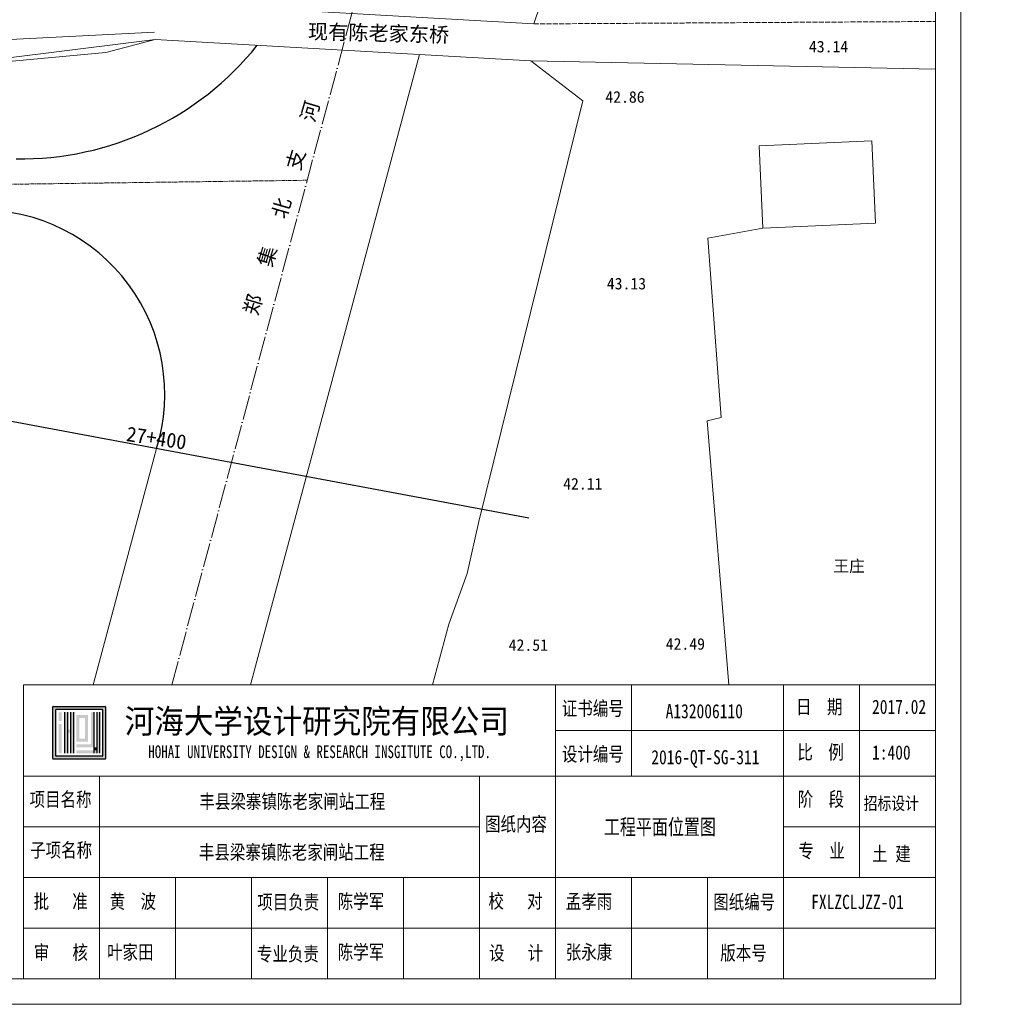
# Model space of a CAD drawing. Extents: x -13074 to 1448651, y 3648755 to 8081248.
# Tile 17 of 173: x 556437 to 557215, y 3857594 to 3858371. Entities that reach past the tile are written whole.
import ezdxf
from ezdxf.enums import TextEntityAlignment as Align

# ---------------------------------------------------------------- set-up
doc = ezdxf.new("R2010")
doc.units = 0
doc.header["$PDMODE"] = 32
doc.header["$PDSIZE"] = 0.2
for name, pattern in [('4332', [5, 4, -1]), ('ACAD_ISO04W100', [30, 24, -3, 0, -3]), ('CENTER2', [1.125, 0.75, -0.125, 0.125, -0.125])]:
    doc.linetypes.add(name, pattern=pattern)
doc.layers.get('0').update_dxf_attribs({"linetype": 'CONTINUOUS'})
doc.layers.get('Defpoints').update_dxf_attribs({"linetype": 'CONTINUOUS'})
for name, color, linetype, lineweight in [('0.09标注线', 3, 'CONTINUOUS', 9), ('0.30粗线', 7, 'CONTINUOUS', 30), ('CYdl', 7, 'CONTINUOUS', 5), ('SHEET', 1, 'CONTINUOUS', 15), ('断面线', 7, 'CONTINUOUS', 30), ('新建路', 7, 'CONTINUOUS', 40), ('河道中心线', 6, 'ACAD_ISO04W100', 40), ('细实线', 3, 'CONTINUOUS', 20)]:
    doc.layers.add(name, color=color, linetype=linetype, lineweight=lineweight)
for name, color, linetype in [('DMTZ', 7, 'CONTINUOUS'), ('HOHAITK', 7, 'CONTINUOUS'), ('JMD', 7, 'CONTINUOUS')]:
    doc.layers.add(name, color=color, linetype=linetype)
doc.styles.add('-仿宋_GB2312', font='FangSong_GB2312.ttf')
doc.styles.add('FHZ', font='FangSong_GB2312.ttf', dxfattribs={"width": 0.707, "height": 300})
doc.styles.add('HOHAITK', font='simhei.ttf')
doc.linetypes.add('8411', pattern='A,1,[20,LINE.SHX,S=2,R=0,X=0,Y=0],2,[15,LINE.SHX,S=2,R=0,X=0,Y=0],1', length=4)
doc.dimstyles.new('zzzz STANDARD', dxfattribs={"dimtxt": 2.3, "dimasz": 1, "dimexe": 1.25, "dimexo": 1.5, "dimgap": 0.2, "dimtad": 1, "dimdec": 0, "dimlfac": 10, "dimzin": 0, "dimdsep": 46, "dimtxsty": '-仿宋_GB2312', "dimblk": 'ARCHTICK', "dimcen": 0.09, "dimadec": 0, "dimazin": 0, "dimtfac": 1, "dimtdec": 0, "dimtix": 1, "dimtmove": 2, "dimatfit": 3, "dimfxl": 1.7, "dimfxlon": 1, "dimtolj": 1, "dimtzin": 0, "dimlwd": 9, "dimlwe": 9, "dimarcsym": 0})

# ---------------------------------------------------------------- blocks, each defined once
blk = doc.blocks.new('_ARCHTICK')
at = {"color": 0, "linetype": 'ByBlock', "const_width": 0.15}
blk.add_lwpolyline([(-0.5, -0.5), (0.5, 0.5)], dxfattribs=at)
blk = doc.blocks.new('*D3543')
at = {"layer": 'Defpoints', "color": 0, "linetype": 'Continuous', "lineweight": 13}
for p in [(55006.35, 3858083.45), (560230.2, 3858086.45), (560235.61, 3858086.45)]:
    blk.add_point(p, dxfattribs=at)
at = {"layer": '新建路', "color": 0, "linetype": 'Continuous', "lineweight": 9}
for p, q in [((560233.91, 3858086.45), (560236.86, 3858086.45)), ((560233.91, 3858083.45), (560236.86, 3858083.45)), ((560235.61, 3858086.45), (560235.61, 3858087.45)), ((560235.61, 3858083.45), (560235.61, 3858086.45)), ((560235.61, 3858083.45), (560235.61, 3858082.45))]:
    blk.add_line(p, q, dxfattribs=at)
for p, rotation in [((560235.61, 3858086.45), 270), ((560235.61, 3858083.45), 90)]:
    blk.add_blockref('_ARCHTICK', p, dxfattribs=dict(at, rotation=rotation))
at = {"layer": '新建路', "color": 0, "linetype": 'Continuous', "lineweight": 13, "insert": (560234.21, 3858084.95), "char_height": 2.4, "attachment_point": 5, "rotation": 90, "style": '-仿宋_GB2312'}
blk.add_mtext('\\A1;15', dxfattribs=at)

msp = doc.modelspace()

# ---------------------------------------------------------------- hatches: boundary and pattern name
at = {"layer": 'HOHAITK', "ltscale": 1000}
h = msp.add_hatch(color=7, dxfattribs=at)
edge = h.paths.add_edge_path()
edge.add_ellipse((556504.878, 3857788.281), major_axis=(-0.248, 0.248), ratio=1, start_angle=134.999999, end_angle=225)
edge.add_line((556505.228, 3857788.281), (556505.228, 3857829.181))
edge.add_ellipse((556504.878, 3857829.181), major_axis=(-0.248, 0.248), ratio=1, start_angle=225, end_angle=315)
edge.add_line((556504.878, 3857829.531), (556463.978, 3857829.531))
edge.add_ellipse((556463.978, 3857829.181), major_axis=(0.248, 0.248), ratio=1, start_angle=45, end_angle=135)
edge.add_line((556463.628, 3857829.181), (556463.628, 3857788.281))
edge.add_ellipse((556463.978, 3857788.281), major_axis=(0.248, 0.248), ratio=1, start_angle=135, end_angle=225)
edge.add_line((556463.978, 3857787.931), (556504.878, 3857787.931))
h.paths.add_polyline_path([(556465.939, 3857790.242), (556465.939, 3857827.22), (556502.917, 3857827.22), (556502.917, 3857790.242)], flags=16)
at = {"layer": 'HOHAITK'}
h = msp.add_hatch(color=7, dxfattribs=at)
h.paths.add_polyline_path([(556470.561, 3857824.909), (556468.25, 3857824.909), (556468.25, 3857822.598), (556470.561, 3857822.598)])
h.paths.add_polyline_path([(556470.561, 3857822.598), (556468.25, 3857822.598), (556468.25, 3857820.287), (556470.561, 3857820.287)])
h.paths.add_polyline_path([(556470.561, 3857820.287), (556468.25, 3857820.287), (556468.25, 3857817.976), (556470.561, 3857817.976)])
h.paths.add_polyline_path([(556470.561, 3857815.665), (556468.25, 3857815.665), (556468.25, 3857813.353), (556470.561, 3857813.353)])
h.paths.add_polyline_path([(556470.561, 3857813.353), (556468.25, 3857813.353), (556468.25, 3857811.042), (556470.561, 3857811.042)])
h.paths.add_polyline_path([(556470.561, 3857811.042), (556468.25, 3857811.042), (556468.25, 3857808.731), (556470.561, 3857808.731)])
h.paths.add_polyline_path([(556470.561, 3857808.731), (556468.25, 3857808.731), (556468.25, 3857806.42), (556470.561, 3857806.42)])
h.paths.add_polyline_path([(556470.561, 3857806.42), (556468.25, 3857806.42), (556468.25, 3857804.109), (556470.561, 3857804.109)])
h.paths.add_polyline_path([(556470.561, 3857804.109), (556468.25, 3857804.109), (556468.25, 3857801.798), (556470.561, 3857801.798)])
h.paths.add_polyline_path([(556470.561, 3857801.798), (556468.25, 3857801.798), (556468.25, 3857799.487), (556470.561, 3857799.487)])
h.paths.add_polyline_path([(556470.561, 3857799.487), (556468.25, 3857799.487), (556468.25, 3857797.176), (556470.561, 3857797.176)])
h.paths.add_polyline_path([(556470.561, 3857797.176), (556468.25, 3857797.176), (556468.25, 3857794.865), (556470.561, 3857794.865)])
h.paths.add_polyline_path([(556470.561, 3857794.865), (556468.25, 3857794.865), (556468.25, 3857792.553), (556470.561, 3857792.553)])
h = msp.add_hatch(color=7, dxfattribs=at)
h.paths.add_polyline_path([(556475.183, 3857824.909), (556472.872, 3857824.909), (556472.872, 3857822.598), (556475.183, 3857822.598)])
h.paths.add_polyline_path([(556475.183, 3857822.598), (556472.872, 3857822.598), (556472.872, 3857820.287), (556475.183, 3857820.287)])
h.paths.add_polyline_path([(556475.183, 3857820.287), (556472.872, 3857820.287), (556472.872, 3857817.976), (556475.183, 3857817.976)])
h.paths.add_polyline_path([(556475.183, 3857817.976), (556472.872, 3857817.976), (556472.872, 3857815.665), (556475.183, 3857815.665)])
h.paths.add_polyline_path([(556475.183, 3857815.665), (556472.872, 3857815.665), (556472.872, 3857813.353), (556475.183, 3857813.353)])
h.paths.add_polyline_path([(556475.183, 3857813.353), (556472.872, 3857813.353), (556472.872, 3857811.042), (556475.183, 3857811.042)])
h.paths.add_polyline_path([(556475.183, 3857811.042), (556472.872, 3857811.042), (556472.872, 3857808.731), (556475.183, 3857808.731)])
h.paths.add_polyline_path([(556475.183, 3857808.731), (556472.872, 3857808.731), (556472.872, 3857806.42), (556475.183, 3857806.42)])
h.paths.add_polyline_path([(556475.183, 3857806.42), (556472.872, 3857806.42), (556472.872, 3857804.109), (556475.183, 3857804.109)])
h.paths.add_polyline_path([(556475.183, 3857804.109), (556472.872, 3857804.109), (556472.872, 3857801.798), (556475.183, 3857801.798)])
h.paths.add_polyline_path([(556475.183, 3857801.798), (556472.872, 3857801.798), (556472.872, 3857799.487), (556475.183, 3857799.487)])
h.paths.add_polyline_path([(556475.183, 3857799.487), (556472.872, 3857799.487), (556472.872, 3857797.176), (556475.183, 3857797.176)])
h.paths.add_polyline_path([(556475.183, 3857797.176), (556472.872, 3857797.176), (556472.872, 3857794.865), (556475.183, 3857794.865)])
h.paths.add_polyline_path([(556475.183, 3857794.865), (556472.872, 3857794.865), (556472.872, 3857792.553), (556475.183, 3857792.553)])
h = msp.add_hatch(color=7, dxfattribs=at)
h.paths.add_polyline_path([(556477.494, 3857811.042), (556475.183, 3857811.042), (556475.183, 3857808.731), (556477.494, 3857808.731)])
h.paths.add_polyline_path([(556479.806, 3857811.042), (556477.494, 3857811.042), (556477.494, 3857808.731), (556479.806, 3857808.731)])
h.paths.add_polyline_path([(556479.806, 3857813.353), (556477.494, 3857813.353), (556477.494, 3857811.042), (556479.806, 3857811.042)])
h.paths.add_polyline_path([(556479.806, 3857815.665), (556477.494, 3857815.665), (556477.494, 3857813.353), (556479.806, 3857813.353)])
h.paths.add_polyline_path([(556479.806, 3857817.976), (556477.494, 3857817.976), (556477.494, 3857815.665), (556479.806, 3857815.665)])
h.paths.add_polyline_path([(556479.806, 3857820.287), (556477.494, 3857820.287), (556477.494, 3857817.976), (556479.806, 3857817.976)])
h.paths.add_polyline_path([(556479.806, 3857822.598), (556477.494, 3857822.598), (556477.494, 3857820.287), (556479.806, 3857820.287)])
h.paths.add_polyline_path([(556479.806, 3857824.909), (556477.494, 3857824.909), (556477.494, 3857822.598), (556479.806, 3857822.598)])
h.paths.add_polyline_path([(556479.806, 3857808.731), (556477.494, 3857808.731), (556477.494, 3857806.42), (556479.806, 3857806.42)])
h.paths.add_polyline_path([(556479.806, 3857806.42), (556477.494, 3857806.42), (556477.494, 3857804.109), (556479.806, 3857804.109)])
h.paths.add_polyline_path([(556479.806, 3857804.109), (556477.494, 3857804.109), (556477.494, 3857801.798), (556479.806, 3857801.798)])
h.paths.add_polyline_path([(556479.806, 3857801.798), (556477.494, 3857801.798), (556477.494, 3857799.487), (556479.806, 3857799.487)])
h.paths.add_polyline_path([(556479.806, 3857799.487), (556477.494, 3857799.487), (556477.494, 3857797.176), (556479.806, 3857797.176)])
h.paths.add_polyline_path([(556479.806, 3857797.176), (556477.494, 3857797.176), (556477.494, 3857794.865), (556479.806, 3857794.865)])
h.paths.add_polyline_path([(556479.806, 3857794.865), (556477.494, 3857794.865), (556477.494, 3857792.553), (556479.806, 3857792.553)])
h = msp.add_hatch(color=7, dxfattribs=at)
h.paths.add_polyline_path([(556484.428, 3857799.487), (556482.117, 3857799.487), (556482.117, 3857797.176), (556484.428, 3857797.176)])
h.paths.add_polyline_path([(556486.739, 3857799.487), (556484.428, 3857799.487), (556484.428, 3857797.176), (556486.739, 3857797.176)])
h.paths.add_polyline_path([(556489.05, 3857799.487), (556486.739, 3857799.487), (556486.739, 3857797.176), (556489.05, 3857797.176)])
h.paths.add_polyline_path([(556491.361, 3857799.487), (556489.05, 3857799.487), (556489.05, 3857797.176), (556491.361, 3857797.176)])
h.paths.add_polyline_path([(556493.672, 3857799.487), (556491.361, 3857799.487), (556491.361, 3857797.176), (556493.672, 3857797.176)])
h.paths.add_polyline_path([(556495.983, 3857799.487), (556493.672, 3857799.487), (556493.672, 3857797.176), (556495.983, 3857797.176)])
h.paths.add_polyline_path([(556495.983, 3857801.798), (556493.672, 3857801.798), (556493.672, 3857799.487), (556495.983, 3857799.487)])
h.paths.add_polyline_path([(556495.983, 3857804.109), (556493.672, 3857804.109), (556493.672, 3857801.798), (556495.983, 3857801.798)])
h.paths.add_polyline_path([(556495.983, 3857806.42), (556493.672, 3857806.42), (556493.672, 3857804.109), (556495.983, 3857804.109)])
h.paths.add_polyline_path([(556495.983, 3857808.731), (556493.672, 3857808.731), (556493.672, 3857806.42), (556495.983, 3857806.42)])
h.paths.add_polyline_path([(556495.983, 3857811.042), (556493.672, 3857811.042), (556493.672, 3857808.731), (556495.983, 3857808.731)])
h.paths.add_polyline_path([(556495.983, 3857813.353), (556493.672, 3857813.353), (556493.672, 3857811.042), (556495.983, 3857811.042)])
h.paths.add_polyline_path([(556495.983, 3857815.665), (556493.672, 3857815.665), (556493.672, 3857813.353), (556495.983, 3857813.353)])
h.paths.add_polyline_path([(556495.983, 3857817.976), (556493.672, 3857817.976), (556493.672, 3857815.665), (556495.983, 3857815.665)])
h.paths.add_polyline_path([(556495.983, 3857820.287), (556493.672, 3857820.287), (556493.672, 3857817.976), (556495.983, 3857817.976)])
h.paths.add_polyline_path([(556495.983, 3857822.598), (556493.672, 3857822.598), (556493.672, 3857820.287), (556495.983, 3857820.287)])
h.paths.add_polyline_path([(556495.983, 3857824.909), (556493.672, 3857824.909), (556493.672, 3857822.598), (556495.983, 3857822.598)])
h.paths.add_polyline_path([(556484.428, 3857794.865), (556482.117, 3857794.865), (556482.117, 3857792.553), (556484.428, 3857792.553)])
h.paths.add_polyline_path([(556486.739, 3857794.865), (556484.428, 3857794.865), (556484.428, 3857792.553), (556486.739, 3857792.553)])
h.paths.add_polyline_path([(556489.05, 3857794.865), (556486.739, 3857794.865), (556486.739, 3857792.553), (556489.05, 3857792.553)])
h.paths.add_polyline_path([(556491.361, 3857794.865), (556489.05, 3857794.865), (556489.05, 3857792.553), (556491.361, 3857792.553)])
h.paths.add_polyline_path([(556493.672, 3857794.865), (556491.361, 3857794.865), (556491.361, 3857792.553), (556493.672, 3857792.553)])
h.paths.add_polyline_path([(556495.983, 3857794.865), (556493.672, 3857794.865), (556493.672, 3857792.553), (556495.983, 3857792.553)])
h.paths.add_polyline_path([(556498.294, 3857794.865), (556495.983, 3857794.865), (556495.983, 3857792.553), (556498.294, 3857792.553)])
h.paths.add_polyline_path([(556500.606, 3857794.865), (556498.294, 3857794.865), (556498.294, 3857792.553), (556500.606, 3857792.553)])
h.paths.add_polyline_path([(556500.606, 3857797.176), (556498.294, 3857797.176), (556498.294, 3857794.865), (556500.606, 3857794.865)])
h.paths.add_polyline_path([(556500.606, 3857799.487), (556498.294, 3857799.487), (556498.294, 3857797.176), (556500.606, 3857797.176)])
h.paths.add_polyline_path([(556500.606, 3857801.798), (556498.294, 3857801.798), (556498.294, 3857799.487), (556500.606, 3857799.487)])
h.paths.add_polyline_path([(556500.606, 3857804.109), (556498.294, 3857804.109), (556498.294, 3857801.798), (556500.606, 3857801.798)])
h.paths.add_polyline_path([(556500.606, 3857806.42), (556498.294, 3857806.42), (556498.294, 3857804.109), (556500.606, 3857804.109)])
h.paths.add_polyline_path([(556500.606, 3857808.731), (556498.294, 3857808.731), (556498.294, 3857806.42), (556500.606, 3857806.42)])
h.paths.add_polyline_path([(556500.606, 3857811.042), (556498.294, 3857811.042), (556498.294, 3857808.731), (556500.606, 3857808.731)])
h.paths.add_polyline_path([(556500.606, 3857813.353), (556498.294, 3857813.353), (556498.294, 3857811.042), (556500.606, 3857811.042)])
h.paths.add_polyline_path([(556500.606, 3857815.665), (556498.294, 3857815.665), (556498.294, 3857813.353), (556500.606, 3857813.353)])
h.paths.add_polyline_path([(556500.606, 3857817.976), (556498.294, 3857817.976), (556498.294, 3857815.665), (556500.606, 3857815.665)])
h.paths.add_polyline_path([(556500.606, 3857820.287), (556498.294, 3857820.287), (556498.294, 3857817.976), (556500.606, 3857817.976)])
h.paths.add_polyline_path([(556500.606, 3857822.598), (556498.294, 3857822.598), (556498.294, 3857820.287), (556500.606, 3857820.287)])
h.paths.add_polyline_path([(556500.606, 3857824.909), (556498.294, 3857824.909), (556498.294, 3857822.598), (556500.606, 3857822.598)])
h = msp.add_hatch(color=7, dxfattribs=at)
h.paths.add_polyline_path([(556484.428, 3857804.109), (556482.117, 3857804.109), (556482.117, 3857801.798), (556484.428, 3857801.798)])
h.paths.add_polyline_path([(556486.739, 3857804.109), (556484.428, 3857804.109), (556484.428, 3857801.798), (556486.739, 3857801.798)])
h.paths.add_polyline_path([(556489.05, 3857804.109), (556486.739, 3857804.109), (556486.739, 3857801.798), (556489.05, 3857801.798)])
h.paths.add_polyline_path([(556491.361, 3857804.109), (556489.05, 3857804.109), (556489.05, 3857801.798), (556491.361, 3857801.798)])
h.paths.add_polyline_path([(556491.361, 3857806.42), (556489.05, 3857806.42), (556489.05, 3857804.109), (556491.361, 3857804.109)])
h.paths.add_polyline_path([(556491.361, 3857808.731), (556489.05, 3857808.731), (556489.05, 3857806.42), (556491.361, 3857806.42)])
h.paths.add_polyline_path([(556491.361, 3857811.042), (556489.05, 3857811.042), (556489.05, 3857808.731), (556491.361, 3857808.731)])
h.paths.add_polyline_path([(556491.361, 3857813.353), (556489.05, 3857813.353), (556489.05, 3857811.042), (556491.361, 3857811.042)])
h.paths.add_polyline_path([(556491.361, 3857815.665), (556489.05, 3857815.665), (556489.05, 3857813.353), (556491.361, 3857813.353)])
h.paths.add_polyline_path([(556491.361, 3857817.976), (556489.05, 3857817.976), (556489.05, 3857815.665), (556491.361, 3857815.665)])
h.paths.add_polyline_path([(556491.361, 3857820.287), (556489.05, 3857820.287), (556489.05, 3857817.976), (556491.361, 3857817.976)])
h.paths.add_polyline_path([(556491.361, 3857822.598), (556489.05, 3857822.598), (556489.05, 3857820.287), (556491.361, 3857820.287)])
h.paths.add_polyline_path([(556489.05, 3857822.598), (556486.739, 3857822.598), (556486.739, 3857820.287), (556489.05, 3857820.287)])
h.paths.add_polyline_path([(556486.739, 3857822.598), (556484.428, 3857822.598), (556484.428, 3857820.287), (556486.739, 3857820.287)])
h.paths.add_polyline_path([(556484.428, 3857822.598), (556482.117, 3857822.598), (556482.117, 3857820.287), (556484.428, 3857820.287)])
h.paths.add_polyline_path([(556484.428, 3857820.287), (556482.117, 3857820.287), (556482.117, 3857817.976), (556484.428, 3857817.976)])
h.paths.add_polyline_path([(556484.428, 3857817.976), (556482.117, 3857817.976), (556482.117, 3857815.665), (556484.428, 3857815.665)])
h.paths.add_polyline_path([(556484.428, 3857815.665), (556482.117, 3857815.665), (556482.117, 3857813.353), (556484.428, 3857813.353)])
h.paths.add_polyline_path([(556484.428, 3857813.353), (556482.117, 3857813.353), (556482.117, 3857811.042), (556484.428, 3857811.042)])
h.paths.add_polyline_path([(556484.428, 3857811.042), (556482.117, 3857811.042), (556482.117, 3857808.731), (556484.428, 3857808.731)])
h.paths.add_polyline_path([(556484.428, 3857808.731), (556482.117, 3857808.731), (556482.117, 3857806.42), (556484.428, 3857806.42)])
h.paths.add_polyline_path([(556484.428, 3857806.42), (556482.117, 3857806.42), (556482.117, 3857804.109), (556484.428, 3857804.109)])
msp.add_hatch(color=7, dxfattribs=at).paths.add_polyline_path([(556498.294, 3857797.176), (556495.983, 3857797.176), (556495.983, 3857794.865), (556498.294, 3857794.865)])

# ---------------------------------------------------------------- linework, layer by layer
at = {"layer": '0.30粗线', "lineweight": 13}
for points in [[(556516.977, 3858403.849), (556546.226, 3858384.948), (556843.154, 3858367.916), (556864.216, 3858430.202)], [(556881.801, 3858307.333), (556840.811, 3858338.845), (556544.401, 3858355.639), (556505.563, 3858345.502)]]:
    msp.add_lwpolyline(points, dxfattribs=at)
at = {"layer": '0.30粗线'}
msp.add_arc((556438.247, 3858500.759, -0.337), 239.293, 269.11797, 321.279405, dxfattribs=at)
at = {"layer": '0.30粗线', "lineweight": 30}
msp.add_arc((556406.747, 3858075.928, 0.954), 145.178, 342.735542, 90.390147, dxfattribs=at)
at = {"layer": 'CYdl', "color": 7, "linetype": '4332', "lineweight": 13}
msp.add_lwpolyline([(556843.154, 3858367.916), (557160.329, 3858369.868)], dxfattribs=at)
at = {"layer": 'CYdl', "color": 7, "linetype": 'Continuous', "lineweight": 13}
msp.add_lwpolyline([(556544.401, 3858355.639), (556417.706, 3858339.758), (556043.634, 3858338.5)], dxfattribs=at)
at = {"layer": 'CYdl', "color": 7, "lineweight": 13}
msp.add_lwpolyline([(556840.811, 3858338.845), (557160.329, 3858332.306)], dxfattribs=at)
at = {"layer": 'DMTZ', "color": 7, "linetype": 'Continuous', "lineweight": 13, "ltscale": 3}
msp.add_lwpolyline([(556543.738, 3858361.319), (556414.225, 3858354.747), (556166.115, 3858354.561), (556043.849, 3858351.768)], dxfattribs=at)
at = {"layer": 'DMTZ', "color": 7, "linetype": '8411', "lineweight": 13, "ltscale": 3}
for points in [[(556505.563, 3858345.502), (556405.6, 3858336.097), (556137.402, 3858336.619)], [(556763.373, 3857846.489), (556776.139, 3857894.433), (556790.638, 3857934.455), (556799.762, 3857975.301), (556881.801, 3858307.333)]]:
    msp.add_lwpolyline(points, dxfattribs=at)
at = {"layer": 'HOHAITK', "color": 7}
for p, q in [((556463.628, 3857788.281), (556463.628, 3857829.181)), ((556463.978, 3857829.531), (556504.878, 3857829.531)), ((556465.939, 3857790.592), (556465.939, 3857826.87)), ((556466.289, 3857827.22), (556502.567, 3857827.22)), ((556502.917, 3857826.87), (556502.917, 3857790.592)), ((556505.228, 3857829.181), (556505.228, 3857788.281)), ((556472.872, 3857824.909), (556472.872, 3857792.553)), ((556475.183, 3857824.909), (556475.183, 3857792.553)), ((556477.494, 3857824.909), (556477.494, 3857792.553)), ((556479.806, 3857824.909), (556479.806, 3857792.553)), ((556495.983, 3857824.909), (556495.983, 3857792.553)), ((556498.294, 3857824.909), (556498.294, 3857792.553)), ((556500.606, 3857792.553), (556500.606, 3857824.909)), ((556504.878, 3857787.931), (556463.978, 3857787.931)), ((556502.567, 3857790.242), (556466.289, 3857790.242))]:
    msp.add_line(p, q, dxfattribs=at)
for centre, major_axis, start_param, end_param in [((556463.978, 3857829.181), (-0.248, 0.248), -0.7853982, 0.7853982), ((556466.289, 3857826.87), (-0.248, 0.248), -0.7853982, 0.7853982), ((556502.567, 3857826.87), (-0.248, 0.248), 3.9269908, 5.4977871), ((556504.878, 3857829.181), (0.248, 0.248), 5.4977871, 7.0685835), ((556463.978, 3857788.281), (0.248, 0.248), 2.3561945, 3.9269908), ((556466.289, 3857790.592), (-0.248, 0.248), 0.7853982, 2.3561945), ((556502.567, 3857790.592), (-0.248, 0.248), 2.3561945, 3.9269908), ((556504.878, 3857788.281), (-0.248, 0.248), 2.3561945, 3.9269908)]:
    msp.add_ellipse(centre, major_axis=major_axis, ratio=1, start_param=start_param, end_param=end_param, dxfattribs=at)
at = {"layer": 'JMD', "color": 7, "linetype": 'Continuous', "lineweight": 15}
for p, q in [((557020.962, 3858271.739), (557109.865, 3858275.709)), ((557023.86, 3858206.847), (557020.962, 3858271.739)), ((557109.865, 3858275.709), (557112.763, 3858210.817)), ((557112.763, 3858210.817), (557023.86, 3858206.847)), ((556980.511, 3858198.887), (557023.86, 3858206.847)), ((556991.006, 3858057.505), (556980.511, 3858198.887)), ((556979.982, 3858054.84), (556991.006, 3858057.505)), ((556997.101, 3857846.489), (556979.982, 3858054.84))]:
    msp.add_line(p, q, dxfattribs=at)
at = {"layer": 'SHEET', "color": 7}
for p, q in [((557180.329, 3858782.489), (557180.329, 3857594.49)), ((557160.329, 3858762.489), (557160.329, 3857614.49)), ((556440.33, 3857614.49), (556440.33, 3857846.489)), ((556440.33, 3857846.489), (557160.329, 3857846.489)), ((556860.33, 3857774.489), (556860.33, 3857846.489)), ((556920.33, 3857774.489), (556920.33, 3857846.489)), ((557040.329, 3857774.489), (557040.329, 3857846.489)), ((557100.329, 3857694.49), (557100.329, 3857846.489)), ((557160.329, 3857810.489), (556860.33, 3857810.489)), ((556440.33, 3857774.489), (557160.329, 3857774.489)), ((556440.33, 3857614.49), (556440.33, 3857774.489)), ((556440.33, 3857774.489), (556740.33, 3857774.489)), ((556500.33, 3857614.49), (556500.33, 3857774.489)), ((556800.33, 3857614.49), (556800.33, 3857774.489)), ((556860.33, 3857614.49), (556860.33, 3857774.489)), ((557040.329, 3857614.49), (557040.329, 3857774.489)), ((557040.329, 3857694.49), (557040.329, 3857774.489)), ((556440.33, 3857734.489), (556800.33, 3857734.489)), ((557040.329, 3857734.489), (557160.329, 3857734.489)), ((556440.33, 3857694.49), (557160.329, 3857694.49)), ((556560.33, 3857614.49), (556560.33, 3857694.49)), ((556620.33, 3857614.49), (556620.33, 3857694.49)), ((556680.33, 3857614.49), (556680.33, 3857694.49)), ((556740.33, 3857614.49), (556740.33, 3857694.49)), ((556920.33, 3857614.49), (556920.33, 3857694.49)), ((556980.33, 3857614.49), (556980.33, 3857694.49)), ((557160.329, 3857614.49), (557160.329, 3857694.49)), ((556440.33, 3857654.49), (557160.329, 3857654.49)), ((557160.329, 3857614.49), (555600.331, 3857614.49)), ((557180.329, 3857594.49), (555500.331, 3857594.49))]:
    msp.add_line(p, q, dxfattribs=at)
at = {"layer": '断面线', "color": 7, "linetype": 'Continuous', "lineweight": 30}
msp.add_lwpolyline([(556839.236, 3857978.047), (556347.561, 3858069.729)], dxfattribs=at)
at = {"layer": '河道中心线', "lineweight": 13, "ltscale": 0.8}
msp.add_lwpolyline([(556557.495, 3857846.489), (556803.331, 3858762.489)], dxfattribs=at)
at = {"layer": '河道中心线', "linetype": 'Continuous', "lineweight": 9, "ltscale": 0.8}
for points in [[(556619.618, 3857846.489), (556753.09, 3858343.815)], [(556495.371, 3857846.489), (556545.384, 3858032.841)]]:
    msp.add_lwpolyline(points, dxfattribs=at)
at = {"layer": '细实线', "color": 1, "linetype": 'CENTER2', "lineweight": 13, "ltscale": 4}
msp.add_line((555600.331, 3858230.262, 0.723), (556664.336, 3858244.585, 0.053), dxfattribs=at)

# ---------------------------------------------------------------- texts
at = {"color": 7, "linetype": 'Continuous', "lineweight": 13, "style": 'FHZ', "oblique": 360, "width": 0.75}
msp.add_text('      工程平面位置图', height=12.34284, dxfattribs=at).set_placement((556860.736, 3857728.285))
at = {"layer": '0.09标注线', "style": '-仿宋_GB2312'}
msp.add_text('现有陈老家东桥', height=11.6736, rotation=358.518467, dxfattribs=at).set_placement((556664.841, 3858356.288))
for s, p in [('43.14', (557075.833, 3858349.979)), ('42.86', (556915.161, 3858310.242)), ('43.13', (556916.328, 3858162.977)), ('42.11', (556881.88, 3858005.075)), ('42.51', (556838.88, 3857877.865)), ('42.49', (556962.82, 3857878.709))]:
    msp.add_text(s, height=9.12, dxfattribs=at).set_placement(p, align=Align.MIDDLE)
at = {"layer": '0.09标注线', "lineweight": 9, "insert": (556613.718, 3858140.522), "char_height": 11.67, "width": 210.47092, "attachment_point": 1, "rotation": 73.578716, "style": '-仿宋_GB2312'}
msp.add_mtext('郑   集   北   支   河', dxfattribs=at)
at = {"layer": '0.09标注线', "insert": (556522.688, 3858050.516), "char_height": 11.6736, "width": 94.77673, "attachment_point": 1, "rotation": 351.609747, "style": '-仿宋_GB2312'}
msp.add_mtext('{\\fSimSun|b0|i0|c134|p2;27+400}', dxfattribs=at)
at = {"layer": '0.09标注线', "insert": (557079.589, 3857944.789), "char_height": 9.12, "width": 74.04432, "attachment_point": 1, "style": '-仿宋_GB2312'}
msp.add_mtext('{\\f宋体|b0|i0|c134|p2;王庄}', dxfattribs=at)
at = {"layer": 'HOHAITK', "color": 7, "style": 'HOHAITK', "oblique": 360}
for s, height, width, p in [('河海大学设计研究院有限公司', 18.99999, 0.9, (556520.359, 3857808.301)), ('HOHAI UNIVERSITY DESIGN & RESEARCH INSGITUTE CO.,LTD.', 9.99999, 0.75, (556538.959, 3857788.74))]:
    msp.add_text(s, height=height, dxfattribs=dict(at, width=width)).set_placement(p)
at = {"layer": 'SHEET', "color": 7, "style": 'FHZ', "oblique": 360, "width": 0.8}
for s, height, p in [('证书编号', 11.2, (556865.319, 3857822.273)), ('日  期', 11.2, (557050.161, 3857823.571)), ('设计编号', 11.2, (556865.34, 3857786.273)), ('比  例', 11.2, (557051.213, 3857787.797)), ('1:400', 11.2, (557110.161, 3857787.571)), ('招标设计', 10, (557103.536, 3857748.015)), ('图纸内容', 11.2, (556804.686, 3857731.096)), ('批   准', 11.2, (556448.448, 3857670.08)), ('图纸编号', 11.2, (556984.822, 3857669.652)), ('专业负责', 11.2, (556624.676, 3857628.626)), ('设   计', 11.2, (556807.875, 3857629.379)), ('张永康', 11.2, (556868.447, 3857630.08)), ('版本号', 11.2, (556990.348, 3857629.37))]:
    msp.add_text(s, height=height, dxfattribs=at).set_placement(p)
at = {"layer": 'SHEET', "color": 7, "style": 'FHZ', "width": 0.8}
for s, height, p in [('2017.02', 11.2, (557110.161, 3857823.571)), ('A132006110', 11.2, (556947.259, 3857820.139)), ('项目名称', 11.2, (556445.271, 3857750.529)), ('   丰县梁寨镇陈老家闸站工程', 11.19999, (556561.014, 3857748.889)), ('阶  段', 11.2, (557051.484, 3857750.718)), ('子项名称', 11.2, (556445.688, 3857710.529)), ('丰县梁寨镇陈老家闸站工程', 11.19999, (556578.859, 3857708.889)), ('黄  波', 11.2, (556508.447, 3857670.08)), ('项目负责', 11.2, (556624.964, 3857669.567)), ('陈学军', 11.2, (556688.447, 3857670.08)), ('孟孝雨', 11.2, (556868.447, 3857670.08)), ('FXLZCLJZZ-01', 11.19999, (557062.132, 3857669.652)), ('叶家田', 11.2, (556506.379, 3857630.08)), ('陈学军', 11.2, (556688.447, 3857630.08))]:
    msp.add_text(s, height=height, dxfattribs=at).set_placement(p)
at = {"layer": 'SHEET', "color": 1, "style": 'FHZ', "width": 0.8}
msp.add_text('2016-QT-SG-311', height=11.19999, dxfattribs=at).set_placement((556935.942, 3857783.836))
at = {"layer": 'SHEET', "color": 7, "style": 'FHZ', "width": 0.8}
for s, rotation, oblique, p in [('专  业', 360, 360, (557051.977, 3857710.016)), ('土 建', 0, 0, (557110.161, 3857707.571)), ('校   对', 360, 360, (556807.402, 3857670.337)), ('审   核', 0, 0, (556448.589, 3857629.824))]:
    msp.add_text(s, height=11.2, rotation=rotation, dxfattribs=dict(at, oblique=oblique)).set_placement(p)

# ---------------------------------------------------------------- dimensions: what is measured, and where the dimension line sits
at = {"layer": '新建路', "color": 3, "linetype": 'Continuous', "lineweight": 13}
dim = msp.add_linear_dim(base=(560235.612, 3858086.452), p1=(55006.347, 3858083.452), p2=(560230.198, 3858086.452), angle=90, dimstyle='zzzz STANDARD', override={"dimtxt": 2.4, "dimexo": 2, "dimlfac": 5}, dxfattribs=at)
dim.commit()
dim.dimension.update_dxf_attribs({"geometry": '*D3543', "text_midpoint": (560234.212, 3858084.952)})

doc.saveas('drawing.dxf')
